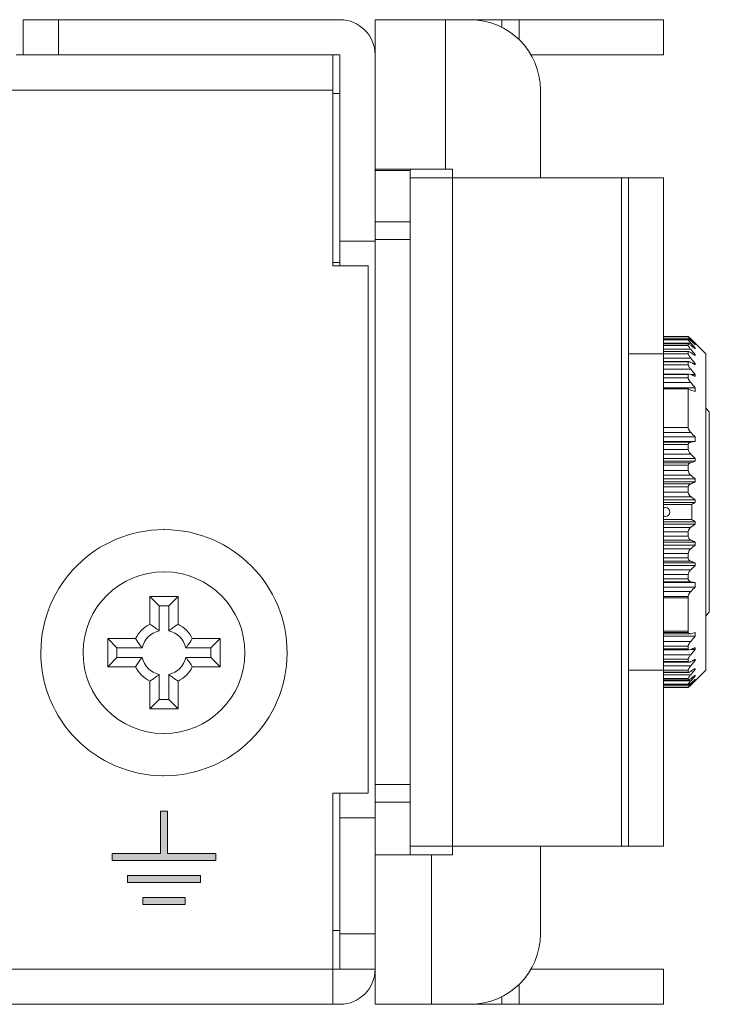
# Model space of a CAD drawing. Header units: millimetres. Extents: x 73 to 355, y 51 to 582.
# Tile 11 of 46: x 231 to 251, y 291 to 319. Entities that reach past the tile are written whole.
import ezdxf

# ---------------------------------------------------------------- set-up
doc = ezdxf.new("R2010")
doc.units = ezdxf.units.MM
doc.layers.add('PRINT', color=7, linetype='Continuous')

msp = doc.modelspace()

# ---------------------------------------------------------------- hatches: boundary and pattern name
at = {"layer": 'PRINT', "lineweight": 0}
h = msp.add_hatch(color=256, dxfattribs=at)
h.dxf.hatch_style = 1
h.paths.add_polyline_path([(234.919, 296.532), (235.119, 296.532), (235.119, 295.33), (236.489, 295.33), (236.489, 295.13), (233.548, 295.13), (233.548, 295.33), (234.919, 295.33)])
h.paths.add_polyline_path([(235.621, 293.877), (235.621, 294.077), (234.416, 294.077), (234.416, 293.877)])
h.paths.add_polyline_path([(233.982, 294.504), (233.982, 294.704), (236.055, 294.704), (236.055, 294.504)])

# ---------------------------------------------------------------- linework, layer by layer
at = {"color": 7, "linetype": 'Continuous', "lineweight": 0}
for p, q in [((232.019, 319.037), (231.019, 319.037)), ((231.019, 318.037), (231.019, 319.037)), ((240.019, 319.037), (232.019, 319.037)), ((232.019, 319.037), (232.019, 318.037)), ((242.018, 319.037), (241.019, 319.037)), ((241.019, 318.037), (241.019, 319.037)), ((243.019, 319.037), (242.018, 319.037)), ((243.019, 319.037), (243.719, 319.037)), ((243.019, 319.037), (243.019, 314.787)), ((244.62, 319.037), (243.719, 319.037)), ((245.113, 319.037), (244.62, 319.037)), ((244.62, 318.818), (244.62, 319.037)), ((249.219, 319.037), (245.113, 319.037)), ((245.113, 319.037), (245.113, 318.469)), ((249.219, 319.037), (249.219, 318.037)), ((230.819, 318.037), (231.019, 318.037)), ((231.019, 318.037), (232.019, 318.037)), ((239.819, 318.037), (232.019, 318.037)), ((239.819, 317.037), (239.819, 318.037)), ((240.019, 318.037), (239.819, 318.037)), ((240.019, 318.037), (240.019, 312.737)), ((241.019, 318.037), (241.019, 314.787)), ((245.451, 318.037), (249.219, 318.037)), ((239.819, 317.037), (162.519, 317.037)), ((239.819, 317.037), (239.819, 312.037)), ((245.719, 317.037), (245.719, 314.537)), ((239.819, 316.937), (240.019, 316.937)), ((241.019, 314.787), (241.019, 313.287)), ((241.02, 314.758), (241.019, 314.745)), ((241.055, 314.745), (241.019, 314.745)), ((241.055, 314.787), (241.123, 314.787)), ((242.019, 314.745), (241.055, 314.745)), ((241.123, 314.787), (241.914, 314.787)), ((241.914, 314.787), (242.144, 314.787)), ((242.019, 314.537), (242.019, 314.745)), ((242.144, 314.787), (242.911, 314.787)), ((242.911, 314.787), (243.019, 314.787)), ((243.219, 314.787), (243.019, 314.787)), ((243.219, 314.537), (243.219, 314.787)), ((242.019, 295.537), (242.019, 314.537)), ((243.06, 314.537), (242.019, 314.537)), ((243.219, 314.537), (243.06, 314.537)), ((248.019, 314.537), (243.219, 314.537)), ((243.219, 314.537), (243.219, 295.537)), ((248.219, 314.537), (248.019, 314.537)), ((248.019, 295.537), (248.019, 314.537)), ((248.219, 314.537), (249.219, 314.537)), ((248.219, 314.537), (248.219, 309.537)), ((249.219, 309.537), (249.219, 314.537)), ((241.019, 313.287), (242.019, 313.287)), ((241.019, 313.287), (241.019, 312.787)), ((241.019, 312.98), (241.019, 312.787)), ((241.019, 312.737), (241.019, 312.787)), ((242.019, 312.787), (241.019, 312.787)), ((241.019, 312.787), (241.019, 312.737)), ((240.019, 312.737), (241.019, 312.737)), ((240.019, 312.037), (240.019, 312.737)), ((241.019, 297.287), (241.019, 312.737)), ((239.819, 312.137), (240.019, 312.137)), ((239.819, 312.037), (240.819, 312.037)), ((240.819, 312.037), (240.819, 297.037)), ((249.219, 310.032), (249.919, 310.032)), ((249.919, 310.023), (249.219, 310.023)), ((249.219, 309.965), (249.919, 309.965)), ((249.919, 310.032), (249.99, 309.964)), ((249.919, 310.023), (249.919, 310.032)), ((249.955, 309.98), (249.919, 310.023)), ((249.919, 309.937), (249.919, 309.965)), ((249.99, 309.941), (249.955, 309.98)), ((249.99, 309.964), (250.012, 309.943)), ((249.99, 309.964), (250.012, 309.943)), ((249.919, 309.937), (249.219, 309.937)), ((249.99, 309.841), (249.219, 309.841)), ((249.219, 309.82), (249.919, 309.82)), ((249.919, 309.773), (249.219, 309.773)), ((249.919, 309.781), (249.919, 309.82)), ((249.919, 309.82), (249.921, 309.82)), ((249.919, 309.773), (249.919, 309.781)), ((249.921, 309.82), (249.932, 309.817)), ((249.932, 309.817), (249.99, 309.778)), ((249.99, 309.941), (249.953, 309.941)), ((250.006, 309.924), (249.99, 309.941)), ((250.006, 309.924), (249.99, 309.941)), ((250.012, 309.817), (249.99, 309.841)), ((250.012, 309.817), (249.99, 309.841)), ((250.012, 309.918), (250.006, 309.924)), ((250.012, 309.918), (250.006, 309.924)), ((250.012, 309.943), (250.018, 309.937)), ((250.012, 309.943), (250.018, 309.937)), ((250.022, 309.806), (250.012, 309.817)), ((250.022, 309.806), (250.012, 309.817)), ((250.092, 309.697), (250.119, 309.697)), ((250.119, 309.805), (250.097, 309.827)), ((250.119, 309.805), (250.097, 309.827)), ((250.107, 309.805), (250.119, 309.805)), ((250.14, 309.816), (250.119, 309.837)), ((250.119, 309.837), (250.119, 309.837)), ((250.119, 309.794), (250.119, 309.805)), ((250.119, 309.676), (250.119, 309.697)), ((250.419, 309.537), (250.14, 309.816)), ((248.219, 309.537), (248.219, 300.537)), ((249.219, 309.537), (248.219, 309.537)), ((249.99, 309.665), (249.219, 309.665)), ((249.219, 309.601), (249.919, 309.601)), ((249.219, 309.599), (249.919, 309.599)), ((249.219, 309.537), (249.219, 300.537)), ((249.919, 309.534), (249.219, 309.534)), ((249.99, 309.416), (249.219, 309.416)), ((249.919, 309.599), (249.927, 309.601)), ((249.919, 309.567), (249.919, 309.599)), ((249.919, 309.534), (249.919, 309.567)), ((249.927, 309.601), (249.932, 309.601)), ((250.072, 309.516), (250.119, 309.516)), ((250.119, 309.484), (250.119, 309.516)), ((250.419, 308.537), (250.419, 309.537)), ((249.219, 309.313), (249.919, 309.313)), ((249.219, 309.307), (249.919, 309.307)), ((249.919, 309.225), (249.219, 309.225)), ((249.919, 309.313), (249.936, 309.313)), ((249.919, 309.307), (249.936, 309.313)), ((249.919, 309.225), (249.919, 309.307)), ((250.044, 309.264), (250.119, 309.264)), ((250.119, 309.223), (250.119, 309.264)), ((249.99, 309.098), (249.219, 309.098)), ((249.219, 308.96), (249.919, 308.96)), ((249.219, 308.947), (249.919, 308.947)), ((249.919, 308.849), (249.219, 308.849)), ((249.919, 308.96), (249.946, 308.96)), ((249.919, 308.849), (249.919, 308.947)), ((249.946, 308.96), (249.99, 308.949)), ((249.998, 308.946), (250.119, 308.946)), ((250.119, 308.895), (250.119, 308.946)), ((249.99, 308.716), (249.219, 308.716)), ((249.219, 308.566), (250.119, 308.566)), ((250.119, 308.467), (250.119, 308.566)), ((249.219, 308.536), (249.919, 308.536)), ((249.919, 307.442), (249.919, 308.536)), ((250.419, 305.037), (250.419, 308.537)), ((250.519, 307.887), (250.419, 307.987)), ((250.519, 306.914), (250.519, 307.887)), ((249.919, 307.442), (249.219, 307.442)), ((249.992, 307.299), (249.219, 307.299)), ((249.219, 307.171), (250.119, 307.171)), ((250.119, 307.042), (250.119, 307.171)), ((250.119, 307.042), (249.219, 307.042)), ((249.219, 307.02), (249.99, 307.02)), ((249.219, 306.961), (249.919, 306.961)), ((249.919, 306.819), (249.919, 306.961)), ((249.99, 307.02), (250.119, 307.042)), ((250.519, 306.887), (250.519, 306.914)), ((250.519, 305.737), (250.519, 306.887)), ((249.919, 306.819), (249.219, 306.819)), ((249.99, 306.681), (249.219, 306.681)), ((249.928, 306.774), (249.919, 306.819)), ((249.219, 306.561), (250.119, 306.561)), ((250.119, 306.48), (249.219, 306.48)), ((249.219, 306.439), (249.99, 306.439)), ((249.219, 306.368), (249.919, 306.368)), ((249.919, 306.219), (249.919, 306.368)), ((250.119, 306.48), (250.119, 306.561)), ((249.919, 306.219), (249.219, 306.219)), ((249.99, 306.085), (249.219, 306.085)), ((249.923, 306.192), (249.919, 306.219)), ((249.219, 305.979), (250.119, 305.979)), ((250.119, 305.895), (249.219, 305.895)), ((249.219, 305.836), (249.99, 305.836)), ((250.119, 305.895), (250.119, 305.979)), ((249.219, 305.753), (249.919, 305.753)), ((249.919, 305.601), (249.219, 305.601)), ((249.919, 305.601), (249.919, 305.753)), ((250.519, 305.702), (250.519, 305.737)), ((250.519, 305.514), (250.519, 305.702)), ((250.519, 305.482), (250.519, 305.514)), ((250.519, 305.037), (250.519, 305.482)), ((249.99, 305.473), (249.219, 305.473)), ((249.219, 305.381), (250.119, 305.381)), ((250.119, 305.312), (249.219, 305.312)), ((249.219, 305.253), (250.019, 305.253)), ((250.019, 305.037), (250.019, 305.253)), ((250.119, 305.312), (250.119, 305.381)), ((250.019, 304.822), (250.019, 305.037)), ((250.419, 301.537), (250.419, 305.037)), ((250.519, 304.59), (250.519, 305.037)), ((250.019, 304.822), (249.219, 304.822)), ((249.219, 304.762), (250.119, 304.762)), ((250.119, 304.693), (249.219, 304.693)), ((250.119, 304.693), (250.119, 304.762)), ((249.219, 304.601), (249.99, 304.601)), ((249.219, 304.474), (249.919, 304.474)), ((249.919, 304.348), (249.919, 304.474)), ((250.519, 304.561), (250.519, 304.59)), ((250.519, 304.37), (250.519, 304.561)), ((250.519, 304.337), (250.519, 304.37)), ((249.919, 304.348), (249.219, 304.348)), ((249.99, 304.239), (249.219, 304.239)), ((249.219, 304.18), (250.119, 304.18)), ((250.119, 304.096), (249.219, 304.096)), ((250.119, 304.096), (250.119, 304.18)), ((250.519, 303.188), (250.519, 304.337)), ((249.219, 303.99), (249.99, 303.99)), ((249.219, 303.855), (249.919, 303.855)), ((249.919, 303.855), (249.923, 303.882)), ((249.919, 303.733), (249.919, 303.855)), ((249.919, 303.733), (249.219, 303.733)), ((249.99, 303.636), (249.219, 303.636)), ((249.219, 303.595), (250.119, 303.595)), ((250.119, 303.514), (250.119, 303.595)), ((250.119, 303.514), (249.219, 303.514)), ((249.219, 303.394), (249.99, 303.394)), ((249.219, 303.256), (249.919, 303.256)), ((249.919, 303.256), (249.928, 303.301)), ((249.919, 303.138), (249.919, 303.256)), ((249.919, 303.138), (249.219, 303.138)), ((249.99, 303.055), (249.219, 303.055)), ((249.219, 303.032), (250.119, 303.032)), ((250.119, 303.032), (249.99, 303.055)), ((250.119, 302.903), (250.119, 303.032)), ((250.519, 303.161), (250.519, 303.188)), ((250.519, 302.187), (250.519, 303.161)), ((250.119, 302.903), (249.219, 302.903)), ((249.219, 302.775), (249.992, 302.775)), ((234.883, 302.373), (234.619, 302.637)), ((234.619, 302.637), (235.419, 302.637)), ((234.619, 301.844), (234.619, 302.637)), ((235.154, 302.373), (235.419, 302.637)), ((235.419, 302.637), (235.419, 301.844)), ((249.219, 302.633), (249.919, 302.633)), ((249.919, 302.593), (249.219, 302.593)), ((249.919, 302.593), (249.919, 302.633)), ((249.919, 302.593), (249.919, 301.644)), ((234.883, 302.373), (235.154, 302.373)), ((234.883, 301.658), (234.883, 302.373)), ((235.154, 302.373), (235.154, 301.658)), ((250.519, 302.187), (250.419, 302.087)), ((249.219, 301.644), (249.919, 301.644)), ((249.919, 301.611), (249.219, 301.611)), ((249.219, 301.57), (249.965, 301.57)), ((249.919, 301.611), (249.919, 301.644)), ((249.992, 301.574), (249.965, 301.57)), ((250.119, 301.509), (250.119, 301.608)), ((233.683, 301.173), (233.419, 301.437)), ((233.419, 301.437), (234.212, 301.437)), ((233.419, 300.637), (233.419, 301.437)), ((235.825, 301.437), (236.619, 301.437)), ((236.354, 301.173), (236.619, 301.437)), ((236.619, 301.437), (236.619, 300.637)), ((250.119, 301.509), (249.219, 301.509)), ((249.219, 301.359), (249.99, 301.359)), ((250.419, 300.537), (250.419, 301.537)), ((233.683, 301.173), (234.398, 301.173)), ((233.683, 300.902), (233.683, 301.173)), ((235.64, 301.173), (236.354, 301.173)), ((236.354, 301.173), (236.354, 300.902)), ((249.219, 301.226), (249.919, 301.226)), ((249.919, 301.145), (249.219, 301.145)), ((249.219, 301.117), (249.951, 301.117)), ((249.919, 301.145), (249.919, 301.226)), ((249.99, 301.126), (249.951, 301.117)), ((250.119, 301.129), (249.998, 301.129)), ((250.119, 301.129), (250.119, 301.179)), ((233.683, 300.902), (233.419, 300.637)), ((234.398, 300.902), (233.683, 300.902)), ((236.354, 300.902), (235.64, 300.902)), ((236.354, 300.902), (236.619, 300.637)), ((249.219, 300.977), (249.99, 300.977)), ((249.219, 300.85), (249.919, 300.85)), ((249.919, 300.782), (249.219, 300.782)), ((249.219, 300.764), (249.94, 300.764)), ((249.919, 300.782), (249.919, 300.85)), ((250.119, 300.811), (250.044, 300.811)), ((250.119, 300.811), (250.119, 300.852)), ((234.212, 300.637), (233.419, 300.637)), ((236.619, 300.637), (235.825, 300.637)), ((248.219, 300.537), (248.219, 295.537)), ((248.219, 300.537), (249.219, 300.537)), ((249.219, 300.659), (249.99, 300.659)), ((249.219, 300.541), (249.919, 300.541)), ((249.219, 295.537), (249.219, 300.537)), ((249.919, 300.487), (249.219, 300.487)), ((249.219, 300.477), (249.919, 300.477)), ((249.919, 300.487), (249.919, 300.541)), ((249.919, 300.477), (249.932, 300.477)), ((250.119, 300.559), (250.072, 300.559)), ((250.119, 300.559), (250.119, 300.59)), ((250.419, 300.537), (250.14, 300.259)), ((234.619, 299.437), (234.619, 300.231)), ((234.883, 299.702), (234.883, 300.417)), ((235.154, 300.417), (235.154, 299.702)), ((235.419, 300.231), (235.419, 299.437)), ((249.219, 300.41), (249.99, 300.41)), ((249.219, 300.302), (249.919, 300.302)), ((249.919, 300.263), (249.219, 300.263)), ((249.219, 300.259), (249.919, 300.259)), ((249.219, 300.234), (249.99, 300.234)), ((249.919, 300.263), (249.919, 300.302)), ((249.925, 300.259), (249.919, 300.263)), ((249.99, 300.234), (250.012, 300.258)), ((249.99, 300.234), (250.012, 300.258)), ((250.012, 300.258), (250.022, 300.269)), ((250.012, 300.258), (250.022, 300.269)), ((250.055, 300.174), (250.033, 300.153)), ((250.055, 300.174), (250.033, 300.153)), ((250.076, 300.195), (250.055, 300.174)), ((250.076, 300.195), (250.055, 300.174)), ((250.097, 300.217), (250.076, 300.195)), ((250.097, 300.217), (250.076, 300.195)), ((250.119, 300.378), (250.092, 300.378)), ((250.097, 300.247), (250.119, 300.27)), ((250.097, 300.247), (250.119, 300.27)), ((250.097, 300.217), (250.119, 300.238)), ((250.097, 300.217), (250.119, 300.238)), ((250.119, 300.238), (250.097, 300.217)), ((250.119, 300.238), (250.097, 300.217)), ((250.119, 300.27), (250.107, 300.27)), ((250.119, 300.378), (250.119, 300.399)), ((250.119, 300.27), (250.119, 300.281)), ((250.14, 300.259), (250.119, 300.237)), ((250.119, 300.237), (250.119, 300.238)), ((249.219, 300.138), (249.919, 300.138)), ((249.919, 300.114), (249.219, 300.114)), ((249.219, 300.113), (249.919, 300.113)), ((249.219, 300.052), (249.919, 300.052)), ((249.919, 300.044), (249.219, 300.044)), ((249.919, 300.134), (249.919, 300.138)), ((249.919, 300.126), (249.919, 300.134)), ((249.919, 300.114), (249.919, 300.126)), ((249.919, 300.113), (249.921, 300.113)), ((249.98, 300.101), (249.919, 300.044)), ((249.919, 300.052), (249.955, 300.095)), ((249.919, 300.044), (249.919, 300.052)), ((249.953, 300.134), (249.99, 300.134)), ((249.955, 300.095), (249.99, 300.134)), ((249.99, 300.134), (250.006, 300.15)), ((249.99, 300.134), (250.006, 300.15)), ((250.012, 300.132), (249.99, 300.111)), ((250.012, 300.132), (249.99, 300.111)), ((250.006, 300.15), (250.012, 300.156)), ((250.006, 300.15), (250.012, 300.156)), ((250.018, 300.138), (250.012, 300.132)), ((250.018, 300.138), (250.012, 300.132)), ((250.033, 300.153), (250.018, 300.138)), ((250.033, 300.153), (250.018, 300.138)), ((234.883, 299.702), (234.619, 299.437)), ((235.154, 299.702), (234.883, 299.702)), ((235.154, 299.702), (235.419, 299.437)), ((235.419, 299.437), (234.619, 299.437)), ((241.019, 297.287), (241.019, 296.787)), ((241.019, 297.287), (242.019, 297.287)), ((240.819, 297.037), (239.819, 297.037)), ((239.819, 297.037), (239.819, 292.037)), ((240.019, 296.337), (240.019, 297.037)), ((242.019, 296.787), (241.019, 296.787)), ((241.019, 296.337), (241.019, 296.787)), ((240.019, 296.337), (241.019, 296.337)), ((240.019, 296.337), (240.019, 293.037)), ((241.019, 296.337), (241.019, 295.287)), ((242.019, 295.537), (243.06, 295.537)), ((242.019, 295.287), (242.019, 295.537)), ((243.06, 295.537), (243.219, 295.537)), ((243.219, 295.537), (248.019, 295.537)), ((243.219, 295.287), (243.219, 295.537)), ((245.719, 295.537), (245.719, 293.037)), ((248.019, 295.537), (248.219, 295.537)), ((249.219, 295.537), (248.219, 295.537)), ((241.818, 295.287), (241.019, 295.287)), ((241.019, 295.287), (241.019, 293.037)), ((242.005, 295.287), (241.818, 295.287)), ((242.619, 295.287), (242.005, 295.287)), ((242.619, 295.287), (243.219, 295.287)), ((242.619, 295.287), (242.619, 291.037)), ((239.819, 293.137), (240.019, 293.137)), ((240.019, 293.037), (240.019, 292.037)), ((240.019, 293.037), (241.019, 293.037)), ((241.019, 292.037), (241.019, 293.037)), ((172.019, 292.037), (239.819, 292.037)), ((240.019, 292.037), (239.819, 292.037)), ((239.819, 291.037), (239.819, 292.037)), ((241.019, 292.037), (240.019, 292.037)), ((241.019, 291.037), (241.019, 292.037)), ((249.219, 292.037), (245.451, 292.037)), ((249.219, 291.037), (249.219, 292.037)), ((245.113, 291.605), (245.113, 291.037)), ((244.62, 291.037), (244.62, 291.257)), ((239.819, 291.037), (172.019, 291.037)), ((240.019, 291.037), (239.819, 291.037)), ((241.019, 291.037), (242.019, 291.037)), ((242.019, 291.037), (242.619, 291.037)), ((243.719, 291.037), (242.619, 291.037)), ((243.719, 291.037), (244.62, 291.037)), ((244.62, 291.037), (245.113, 291.037)), ((245.113, 291.037), (249.219, 291.037))]:
    msp.add_line(p, q, dxfattribs=at)
for centre, radius, start, end in [((240.019, 318.037), 1, 0, 90), ((243.719, 317.037), 2, 0, 90), ((228.174, 285.501), 32.737, 48.0206, 48.2092), ((230.669, 285.322), 31.167, 51.3891, 51.6905), ((224.69, 286.018), 34.82, 43.1412, 43.3467), ((226.779, 286.359), 33.106, 45.169, 45.4149), ((223.523, 286.101), 35.554, 41.5793, 41.8142), ((229.201, 286.643), 31.201, 47.9013, 48.0203), ((222.143, 285.552), 36.836, 40.5831, 40.8891), ((232.713, 283.931), 30.918, 55.7397, 56.027), ((221.536, 285.231), 37.344, 40.0579, 40.363), ((234.574, 281.11), 32.124, 61.0602, 61.3215), ((250.445, 309.483), 0.595, 219.5003, 220.2885), ((221.448, 284.902), 37.417, 39.9835, 40.2885), ((236.134, 275.28), 36.408, 67.412, 67.6306), ((250.353, 309.027), 0.478, 216.8474, 220.6829), ((221.875, 284.565), 37.064, 40.357, 40.6627), ((236.633, 258.599), 51.659, 74.8672, 75.0129), ((224.822, 282.2), 35.546, 44.6295, 44.9199), ((227.881, 282.787), 32.553, 46.9138, 47.2224), ((236.958, 347.485), 43.066, 287.6148, 287.794), ((229.969, 281.849), 31.436, 50.1367, 50.4408), ((235.654, 337.17), 34.459, 294.5853, 294.8202), ((250.076, 305.61), 0.157, 183.3518, 186.2876), ((232.046, 280.336), 30.885, 54.1865, 54.4796), ((234.374, 331.638), 30.675, 300.6655, 300.8829), ((249.269, 305.037), 0.125, 90, 113.6343), ((249.269, 305.037), 0.125, 246.362, 270), ((249.269, 305.037), 0.125, 270, 90), ((232.046, 329.739), 30.885, 305.5204, 305.8135), ((234.374, 278.437), 30.675, 59.1171, 59.3345), ((235.019, 301.037), 3.5, 90, 269.5311), ((235.019, 301.037), 3.5, 270, 89.5311), ((235.019, 301.037), 3.5, 89.5311, 90), ((250.076, 304.465), 0.157, 173.7218, 176.6819), ((235.654, 272.904), 34.459, 65.1798, 65.4147), ((229.969, 328.226), 31.436, 309.5592, 309.8633), ((236.958, 262.589), 43.066, 72.206, 72.3852), ((235.019, 301.037), 2.3, 90, 269.5464), ((235.019, 301.037), 2.3, 270, 89.5464), ((235.019, 301.037), 2.3, 89.5464, 90), ((227.881, 327.288), 32.553, 312.7776, 313.0862), ((224.822, 327.875), 35.546, 315.0801, 315.3705), ((235.019, 301.037), 0.9, 116.3878, 153.6122), ((235.019, 301.037), 0.9, 26.3878, 63.6122), ((235.019, 301.037), 0.636, 102.3117, 167.6883), ((235.019, 301.037), 0.636, 12.3117, 77.6883), ((236.633, 351.475), 51.659, 284.9871, 285.1328), ((250.353, 301.048), 0.478, 139.3127, 143.1533), ((221.881, 325.505), 37.056, 319.3374, 319.643), ((236.134, 334.795), 36.408, 292.3694, 292.588), ((221.445, 325.175), 37.422, 319.7116, 320.0164), ((235.019, 301.037), 0.636, 192.3117, 257.6883), ((235.019, 301.037), 0.636, 282.3117, 347.6883), ((250.445, 300.592), 0.595, 139.7121, 140.4997), ((234.574, 328.965), 32.124, 298.6785, 298.9398), ((221.536, 324.844), 37.344, 319.637, 319.9421), ((235.019, 301.037), 0.9, 206.3878, 243.6122), ((235.019, 301.037), 0.9, 296.3878, 333.6122), ((232.713, 326.144), 30.918, 303.973, 304.2603), ((222.143, 324.523), 36.836, 319.1109, 319.4169), ((230.669, 324.753), 31.167, 308.3095, 308.6109), ((228.174, 324.574), 32.737, 311.7908, 311.9794), ((224.691, 324.057), 34.819, 316.6533, 316.8588), ((223.523, 323.973), 35.554, 318.1858, 318.4207), ((229.201, 323.432), 31.201, 311.9797, 312.0987), ((245.274, 304.906), 6.726, 314.4043, 314.5258), ((235.019, 301.037), 2.3, 269.5464, 270), ((235.019, 301.037), 3.5, 269.5311, 270), ((243.719, 293.037), 2, 270, 0), ((240.019, 292.037), 1, 270, 0)]:
    msp.add_arc(centre, radius, start, end, dxfattribs=at)
for points, knots in [([(241.055, 314.787), (241.046, 314.787), (241.028, 314.783), (241.021, 314.766), (241.02, 314.758)], [0, 0, 0, 0, 0.499345, 1, 1, 1, 1]), ([(242.019, 314.745), (242.019, 314.754), (242.019, 314.769), (242.026, 314.784), (242.031, 314.786)], [0, 0, 0, 0, 0.629162, 1, 1, 1, 1]), ([(249.919, 309.965), (249.923, 309.964), (249.933, 309.957), (249.949, 309.945), (249.969, 309.929), (249.983, 309.916), (249.99, 309.909)], [0, 0, 0, 0, 0.147938, 0.379273, 0.669551, 1, 1, 1, 1]), ([(249.99, 309.841), (249.982, 309.851), (249.965, 309.869), (249.944, 309.896), (249.929, 309.916), (249.922, 309.929), (249.919, 309.934), (249.919, 309.937)], [0, 0, 0, 0, 0.324855, 0.618374, 0.854825, 0.940843, 1, 1, 1, 1]), ([(249.99, 309.665), (249.982, 309.675), (249.965, 309.695), (249.943, 309.724), (249.929, 309.747), (249.921, 309.763), (249.919, 309.77), (249.919, 309.773)], [0, 0, 0, 0, 0.30795, 0.593391, 0.834058, 0.928157, 1, 1, 1, 1]), ([(249.99, 309.416), (249.981, 309.426), (249.965, 309.447), (249.943, 309.478), (249.927, 309.507), (249.92, 309.526), (249.919, 309.534)], [0, 0, 0, 0, 0.293491, 0.572075, 0.816583, 1, 1, 1, 1]), ([(249.932, 309.601), (249.936, 309.6), (249.945, 309.597), (249.965, 309.588), (249.98, 309.579), (249.99, 309.571)], [0, 0, 0, 0, 0.192481, 0.428031, 1, 1, 1, 1]), ([(249.985, 309.104), (249.969, 309.124), (249.947, 309.154), (249.926, 309.196), (249.92, 309.216), (249.919, 309.225)], [0, 0, 0, 0, 0.554188, 0.80107, 1, 1, 1, 1]), ([(249.936, 309.313), (249.944, 309.313), (249.963, 309.308), (249.981, 309.299), (249.99, 309.294)], [0, 0, 0, 0, 0.438125, 1, 1, 1, 1]), ([(249.919, 308.947), (249.921, 308.951), (249.93, 308.958), (249.941, 308.96), (249.946, 308.96)], [0, 0, 0, 0, 0.478422, 1, 1, 1, 1]), ([(249.97, 308.741), (249.957, 308.758), (249.94, 308.785), (249.924, 308.822), (249.919, 308.841), (249.919, 308.849)], [0, 0, 0, 0, 0.54063, 0.787797, 1, 1, 1, 1]), ([(249.919, 308.536), (249.931, 308.533), (249.956, 308.523), (249.98, 308.509), (249.992, 308.501)], [0, 0, 0, 0, 0.469858, 1, 1, 1, 1]), ([(249.936, 307.377), (249.934, 307.382), (249.925, 307.403), (249.92, 307.425), (249.919, 307.442)], [0, 0, 0, 0, 0.258084, 1, 1, 1, 1]), ([(249.992, 307.299), (249.986, 307.305), (249.965, 307.328), (249.947, 307.355), (249.936, 307.377)], [0, 0, 0, 0, 0.241346, 1, 1, 1, 1]), ([(249.919, 306.961), (249.921, 306.97), (249.929, 306.986), (249.952, 307.01), (249.975, 307.018), (249.99, 307.02)], [0, 0, 0, 0, 0.277656, 0.527906, 1, 1, 1, 1]), ([(249.99, 306.681), (249.984, 306.687), (249.958, 306.714), (249.937, 306.747), (249.928, 306.774)], [0, 0, 0, 0, 0.237291, 1, 1, 1, 1]), ([(249.919, 306.368), (249.924, 306.386), (249.942, 306.418), (249.975, 306.435), (249.99, 306.439)], [0, 0, 0, 0, 0.532883, 1, 1, 1, 1]), ([(249.99, 306.085), (249.975, 306.098), (249.946, 306.131), (249.928, 306.171), (249.923, 306.192)], [0, 0, 0, 0, 0.47626, 1, 1, 1, 1]), ([(249.919, 305.753), (249.924, 305.773), (249.942, 305.807), (249.974, 305.829), (249.99, 305.836)], [0, 0, 0, 0, 0.535467, 1, 1, 1, 1]), ([(249.99, 305.473), (249.972, 305.486), (249.939, 305.522), (249.922, 305.568), (249.919, 305.593)], [0, 0, 0, 0, 0.46825, 1, 1, 1, 1]), ([(249.919, 304.482), (249.922, 304.507), (249.939, 304.553), (249.972, 304.588), (249.99, 304.601)], [0, 0, 0, 0, 0.531752, 1, 1, 1, 1]), ([(249.99, 304.239), (249.972, 304.248), (249.935, 304.278), (249.92, 304.323), (249.919, 304.348)], [0, 0, 0, 0, 0.455455, 1, 1, 1, 1]), ([(249.923, 303.882), (249.928, 303.904), (249.946, 303.944), (249.975, 303.977), (249.99, 303.99)], [0, 0, 0, 0, 0.52374, 1, 1, 1, 1]), ([(249.99, 303.636), (249.981, 303.639), (249.964, 303.647), (249.941, 303.668), (249.924, 303.697), (249.919, 303.72), (249.919, 303.733)], [0, 0, 0, 0, 0.22093, 0.453232, 0.709895, 1, 1, 1, 1]), ([(249.928, 303.301), (249.931, 303.31), (249.946, 303.345), (249.97, 303.375), (249.99, 303.394)], [0, 0, 0, 0, 0.262397, 1, 1, 1, 1]), ([(249.99, 303.055), (249.981, 303.056), (249.964, 303.062), (249.941, 303.078), (249.924, 303.105), (249.919, 303.126), (249.919, 303.138)], [0, 0, 0, 0, 0.225902, 0.456083, 0.708361, 1, 1, 1, 1]), ([(249.919, 302.633), (249.919, 302.639), (249.922, 302.661), (249.929, 302.682), (249.936, 302.698)], [0, 0, 0, 0, 0.239435, 1, 1, 1, 1]), ([(249.936, 302.698), (249.94, 302.705), (249.955, 302.733), (249.975, 302.759), (249.992, 302.775)], [0, 0, 0, 0, 0.257803, 1, 1, 1, 1]), ([(234.883, 301.658), (234.861, 301.676), (234.776, 301.742), (234.687, 301.802), (234.619, 301.844)], [0, 0, 0, 0, 0.25834, 1, 1, 1, 1]), ([(235.154, 301.658), (235.176, 301.676), (235.261, 301.742), (235.351, 301.802), (235.419, 301.844)], [0, 0, 0, 0, 0.258337, 1, 1, 1, 1]), ([(249.965, 301.57), (249.954, 301.57), (249.936, 301.574), (249.922, 301.593), (249.919, 301.604), (249.919, 301.611)], [0, 0, 0, 0, 0.476723, 0.717075, 1, 1, 1, 1]), ([(234.398, 301.173), (234.38, 301.195), (234.315, 301.28), (234.255, 301.37), (234.212, 301.437)], [0, 0, 0, 0, 0.258337, 1, 1, 1, 1]), ([(235.64, 301.173), (235.657, 301.195), (235.723, 301.28), (235.783, 301.37), (235.825, 301.437)], [0, 0, 0, 0, 0.25834, 1, 1, 1, 1]), ([(249.919, 301.226), (249.919, 301.234), (249.924, 301.252), (249.94, 301.29), (249.957, 301.317), (249.97, 301.334)], [0, 0, 0, 0, 0.212203, 0.45937, 1, 1, 1, 1]), ([(249.951, 301.117), (249.943, 301.117), (249.931, 301.119), (249.921, 301.132), (249.919, 301.14), (249.919, 301.145)], [0, 0, 0, 0, 0.485839, 0.722997, 1, 1, 1, 1]), ([(234.398, 300.902), (234.38, 300.88), (234.315, 300.795), (234.255, 300.705), (234.212, 300.637)], [0, 0, 0, 0, 0.25834, 1, 1, 1, 1]), ([(235.64, 300.902), (235.657, 300.88), (235.723, 300.795), (235.783, 300.705), (235.825, 300.637)], [0, 0, 0, 0, 0.258337, 1, 1, 1, 1]), ([(249.919, 300.85), (249.92, 300.859), (249.926, 300.879), (249.947, 300.921), (249.969, 300.951), (249.985, 300.971)], [0, 0, 0, 0, 0.19893, 0.445812, 1, 1, 1, 1]), ([(249.94, 300.764), (249.935, 300.764), (249.927, 300.766), (249.92, 300.774), (249.919, 300.779), (249.919, 300.782)], [0, 0, 0, 0, 0.494924, 0.729335, 1, 1, 1, 1]), ([(249.99, 300.781), (249.982, 300.776), (249.966, 300.769), (249.948, 300.764), (249.94, 300.764)], [0, 0, 0, 0, 0.559414, 1, 1, 1, 1]), ([(249.919, 300.541), (249.92, 300.549), (249.927, 300.568), (249.943, 300.597), (249.965, 300.628), (249.981, 300.649), (249.99, 300.659)], [0, 0, 0, 0, 0.183417, 0.427925, 0.706509, 1, 1, 1, 1]), ([(249.932, 300.477), (249.929, 300.477), (249.922, 300.478), (249.919, 300.484), (249.919, 300.487)], [0, 0, 0, 0, 0.510217, 1, 1, 1, 1]), ([(249.99, 300.503), (249.98, 300.496), (249.965, 300.487), (249.945, 300.479), (249.936, 300.477), (249.932, 300.477)], [0, 0, 0, 0, 0.585601, 0.81811, 1, 1, 1, 1]), ([(234.883, 300.417), (234.861, 300.399), (234.776, 300.333), (234.687, 300.273), (234.619, 300.231)], [0, 0, 0, 0, 0.258337, 1, 1, 1, 1]), ([(235.154, 300.417), (235.176, 300.399), (235.261, 300.333), (235.351, 300.273), (235.419, 300.231)], [0, 0, 0, 0, 0.25834, 1, 1, 1, 1]), ([(249.919, 300.302), (249.919, 300.305), (249.921, 300.312), (249.929, 300.328), (249.943, 300.351), (249.965, 300.38), (249.982, 300.4), (249.99, 300.41)], [0, 0, 0, 0, 0.071843, 0.165942, 0.406609, 0.69205, 1, 1, 1, 1]), ([(249.919, 300.138), (249.919, 300.141), (249.922, 300.146), (249.929, 300.159), (249.944, 300.179), (249.965, 300.206), (249.982, 300.224), (249.99, 300.234)], [0, 0, 0, 0, 0.059157, 0.145175, 0.381626, 0.675145, 1, 1, 1, 1]), ([(249.99, 300.165), (249.983, 300.159), (249.97, 300.147), (249.951, 300.132), (249.936, 300.121), (249.927, 300.115), (249.923, 300.114)], [0, 0, 0, 0, 0.333694, 0.624997, 0.855024, 1, 1, 1, 1]), ([(249.99, 300.297), (249.984, 300.292), (249.971, 300.282), (249.953, 300.27), (249.939, 300.262), (249.929, 300.259), (249.925, 300.259)], [0, 0, 0, 0, 0.329516, 0.61621, 0.84506, 1, 1, 1, 1]), ([(249.921, 300.113), (249.92, 300.113), (249.92, 300.113), (249.919, 300.114), (249.919, 300.114)], [0, 0, 0, 0, 0.295652, 1, 1, 1, 1]), ([(249.919, 300.044), (249.919, 300.044), (249.919, 300.044), (249.919, 300.044), (249.919, 300.044)], [0, 0, 0, 0, 0.601561, 1, 1, 1, 1])]:
    msp.add_open_spline(points, degree=3, knots=knots, dxfattribs=at)
msp.add_open_spline([(249.923, 300.114), (249.922, 300.114), (249.921, 300.113), (249.921, 300.113)], degree=3, dxfattribs=at)
at = {"layer": 'PRINT', "lineweight": 0}
for points in [[(234.919, 295.33), (234.919, 296.532)], [(234.919, 296.532), (235.119, 296.532)], [(235.119, 295.33), (235.119, 296.532)], [(234.919, 295.33), (233.548, 295.33)], [(233.548, 295.33), (233.548, 295.13)], [(236.489, 295.13), (233.548, 295.13)], [(236.489, 295.33), (235.119, 295.33)], [(236.489, 295.13), (236.489, 295.33)], [(236.055, 294.704), (233.982, 294.704)], [(233.982, 294.504), (233.982, 294.704)], [(236.055, 294.704), (236.055, 294.504)], [(236.055, 294.504), (233.982, 294.504)], [(235.621, 294.077), (234.416, 294.077)], [(234.416, 293.877), (234.416, 294.077)], [(235.621, 293.877), (235.621, 294.077)], [(235.621, 293.877), (234.416, 293.877)]]:
    msp.add_lwpolyline(points, dxfattribs=at)

doc.saveas('drawing.dxf')
